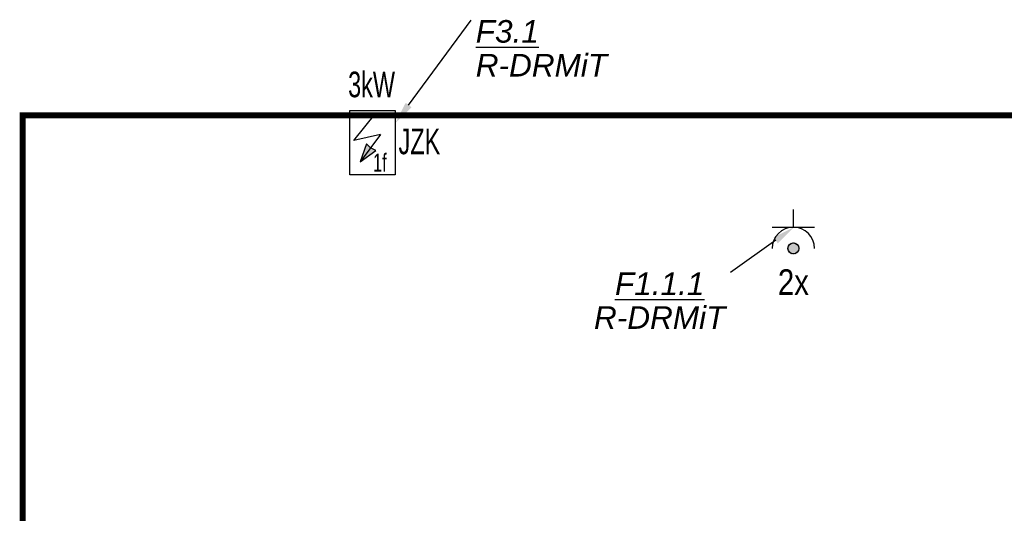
# Model space of a CAD drawing. Header units: millimetres. Extents: x 667417 to 821619, y 904330 to 1017710.
# Tile 2 of 13: x 674442 to 680983, y 917514 to 920793. Entities that reach past the tile are written whole.
import ezdxf
from ezdxf import colors
from ezdxf.entities.mleader import LeaderData, LeaderLine
from ezdxf.enums import TextEntityAlignment as Align
from ezdxf.math import Vec2, Vec3

# ---------------------------------------------------------------- set-up
doc = ezdxf.new("R2010")
doc.units = ezdxf.units.MM
doc.linetypes.add('DASHED', pattern=[0.75, 0.5, -0.25])
for name, color, linetype in [('_IE_Adresacja obwodów', 246, 'Continuous'), ('_IE_Gniazdo podwójne_230V_IP44', 5, 'Continuous'), ('_IE_Punkty zasilania IE', 5, 'Continuous'), ('_IE_Strefy oddziaływania rozdzielnic elektrycznych', 240, 'Continuous')]:
    doc.layers.add(name, color=color, linetype=linetype)
doc.styles.add('ARIAL', font='arial-narrow_[pl.allfont.net].ttf', dxfattribs={"width": 0.8})
doc.styles.get("Standard").update_dxf_attribs({"font": 'ARIAL.TTF'})

# ---------------------------------------------------------------- blocks, each defined once
blk = doc.blocks.new('*U2038')
at = {"layer": '_IE_Gniazdo podwójne_230V_IP44'}
h = blk.add_hatch(color=256, dxfattribs=at)
edge = h.paths.add_edge_path()
edge.add_arc((0, 37.38), 4.34, 270, 630)
for p, q in [((0, 51.5), (0, 63.26)), ((-14.11, 51.5), (14.11, 51.5))]:
    blk.add_line(p, q, dxfattribs=at)
blk.add_circle((0, 37.38), 3.62, dxfattribs=at)
blk.add_arc((0, 37.38), 14.11, 0, 180, dxfattribs=at)
at = {"layer": '_IE_Gniazdo podwójne_230V_IP44', "style": 'ARIAL', "flags": 12}
blk.add_attdef('FUN', text='', height=17, dxfattribs=at).set_placement((0, 18.26), align=Align.MIDDLE)
blk = doc.blocks.new('*U3255')
at = {"layer": '_IE_Punkty zasilania IE'}
blk.add_hatch(color=94, dxfattribs=at).paths.add_polyline_path([(6.79, 8.66), (17.26, 16.31), (13.72, 18.05), (10.99, 20.6)])
at = {"layer": '_IE_Punkty zasilania IE', "color": 0}
for p, q in [((0, 42.94), (30.1, 42.94)), ((0, 0), (0, 42.94)), ((30.1, 42.94), (30.1, 0)), ((30.1, 0), (0, 0))]:
    blk.add_line(p, q, dxfattribs=at)
at = {"layer": '_IE_Punkty zasilania IE', "color": 94}
for p, q in [((2.47, 22.96), (17.28, 41.04)), ((20.19, 26.82), (2.47, 22.96)), ((20.19, 26.82), (6.79, 8.66)), ((10.99, 20.6), (6.79, 8.66)), ((13.72, 18.05), (10.99, 20.6)), ((6.79, 8.66), (17.26, 16.31)), ((17.26, 16.31), (13.72, 18.05))]:
    blk.add_line(p, q, dxfattribs=at)
at = {"layer": '_IE_Punkty zasilania IE', "color": 0, "insert": (15.28, 14.2), "char_height": 12, "attachment_point": 1, "style": 'ARIAL'}
blk.add_mtext_dynamic_manual_height_columns('1f', width=17.6107, gutter_width=100, heights=[0], dxfattribs=at)
at = {"layer": '_IE_Punkty zasilania IE', "color": 0, "style": 'ARIAL', "width": 0.8, "flags": 12}
blk.add_attdef('URZADZENIE', text='', height=17, dxfattribs=at).set_placement((15.05, 47.86), align=Align.CENTER)

msp = doc.modelspace()

# ---------------------------------------------------------------- linework, layer by layer
at = {"layer": '_IE_Strefy oddziaływania rozdzielnic elektrycznych', "linetype": 'DASHED', "ltscale": 100, "const_width": 40}
msp.add_lwpolyline([(674461.8, 920158.2), (698582.9, 920158.2), (698582.9, 914771.1), (700863.3, 914771.1), (700863.3, 912577.2), (704561.4, 912577.2), (704561.4, 906467.7), (674461.8, 906467.7)], close=True, dxfattribs=at)

# ---------------------------------------------------------------- block references
at = {"layer": '_IE_Gniazdo podwójne_230V_IP44'}
ref = msp.add_blockref('*U2038', (679581.5, 918899.6), dxfattribs=dict(at, xscale=10, yscale=10, zscale=10))
ref.add_attrib('FUN', '2x', dxfattribs={"height": 170, "style": 'ARIAL', "flags": 12}).set_placement((679581.5, 919051.3), align=Align.MIDDLE)
at = {"layer": '_IE_Punkty zasilania IE'}
ref = msp.add_blockref('*U3255', (676635.8, 919761.6), dxfattribs=dict(at, xscale=10, yscale=10, zscale=10))
ref.add_attrib('URZADZENIE', 'JZK', dxfattribs={"color": 0, "height": 170, "style": 'ARIAL', "width": 0.8, "flags": 12}).set_placement((677097.1, 919899.5), align=Align.CENTER)
ref.add_attrib('MOC', '3kW', dxfattribs={"color": 0, "height": 170, "style": 'ARIAL', "width": 0.8, "flags": 12}).set_placement((676779.4, 920278.1), align=Align.CENTER)

# ---------------------------------------------------------------- leaders
at = {"layer": '_IE_Adresacja obwodów'}
ml = msp.add_multileader_mtext('Standard', dxfattribs=at)
ml.set_content('{\\L\\fArial|b0|i1|c238|p34;F3.1\\P\\lR-DRMiT}', color=256)
ml.set_leader_properties()
ml.build(insert=Vec2(0, 0))
ml.multileader.update_dxf_attribs({"has_dogleg": 0, "has_text_frame": 1, "text_left_attachment_type": 0, "text_right_attachment_type": 0, "dogleg_length": 0, "arrow_head_size": 150})
ctx = ml.context
ctx.base_point, ctx.char_height, ctx.arrow_head_size, ctx.landing_gap_size, ctx.plane_origin = Vec3(677441.5, 920790.6), 150, 150, 30, Vec3(674236.7, 911596.7)
ctx.left_attachment, ctx.right_attachment = 0, 0
notes = []
notes.append((ctx, [(0, (1, 1, 0), (677441.5, 920790.6), (1, 0), 0, [(0, [(676936.8, 920105.2)], 0, [])])]))
ctx.mtext.insert, ctx.mtext.width, ctx.mtext.line_spacing_factor, ctx.mtext.flow_direction = Vec3(677471.5, 920790.6), 800, 0.9, 5
ml = msp.add_multileader_mtext('Standard', dxfattribs=at)
ml.set_content('{\\L\\fArial|b0|i1|c238|p34;F1.1.1\\P\\lR-DRMiT}', color=256)
ml.set_leader_properties()
ml.build(insert=Vec2(0, 0))
ml.multileader.update_dxf_attribs({"has_dogleg": 0, "has_text_frame": 1, "text_left_attachment_type": 0, "text_right_attachment_type": 0, "dogleg_length": 0, "arrow_head_size": 150})
ctx = ml.context
ctx.base_point, ctx.char_height, ctx.arrow_head_size, ctx.landing_gap_size, ctx.plane_origin = Vec3(678222, 919114.1), 150, 150, 30, Vec3(675107.2, 911199.2)
ctx.left_attachment, ctx.right_attachment, ctx.text_align_type = 0, 0, 1
notes.append((ctx, [(0, (1, 1, 0), (679164.9, 919114.1), (-1, 0), 0, [(0, [(679586.1, 919414.5)], 0, [])])]))
ctx.mtext.insert, ctx.mtext.width, ctx.mtext.alignment, ctx.mtext.line_spacing_factor, ctx.mtext.flow_direction = Vec3(678693.4, 919114.1), 800, 2, 0.9, 5
for ctx, leaders in notes:
    for number, flags, end, landing, length, lines in leaders:
        leader = LeaderData()
        leader.index, (leader.has_last_leader_line, leader.has_dogleg_vector, leader.attachment_direction) = number, flags
        leader.last_leader_point, leader.dogleg_vector, leader.dogleg_length = Vec3(end), Vec3(landing), length
        for number, points, colour, breaks in lines:
            line = LeaderLine()
            line.index, line.vertices, line.color, line.breaks = number, Vec3.list(points), colors.encode_raw_color(colour), breaks
            leader.lines.append(line)
        ctx.leaders.append(leader)

doc.saveas('drawing.dxf')
